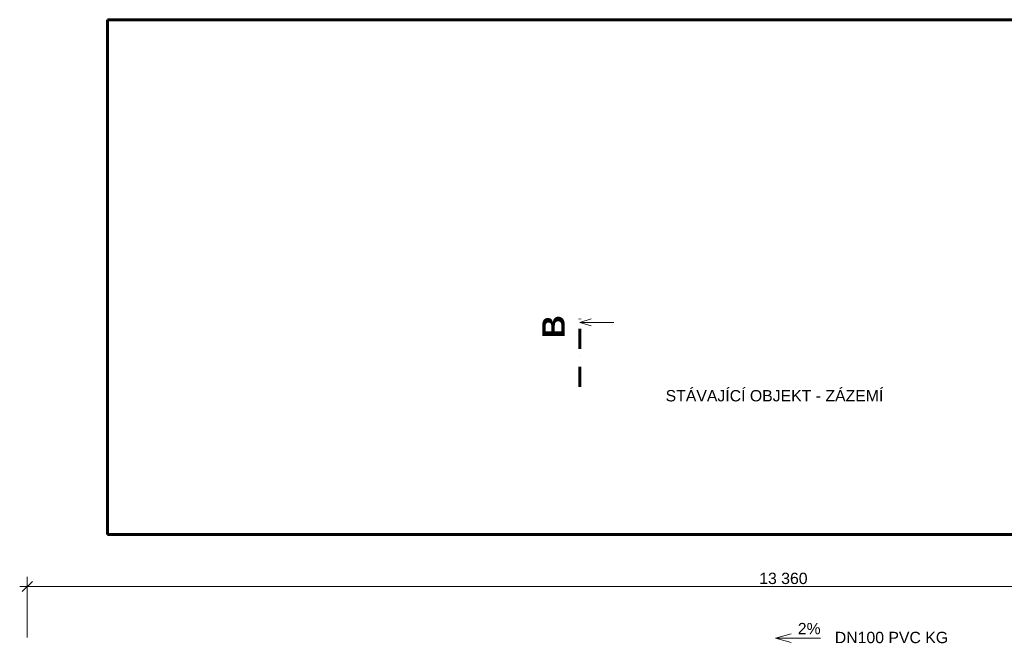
# Model space of a CAD drawing. Header units: millimetres. Extents: x 1793744 to 1819377, y -543298 to -528494.
# Tile 4 of 5: x 1799979 to 1808683, y -534042 to -528494. Entities that reach past the tile are written whole.
import ezdxf

# ---------------------------------------------------------------- set-up
doc = ezdxf.new("R2010")
doc.units = ezdxf.units.MM
doc.header["$MEASUREMENT"] = 0
doc.linetypes.add('ČÁRA ČERCHOVANÁ 3', pattern=[335.138881, 176.388884, -88.194442, 0, -70.555556])
for name, color, linetype in [('1 - ŘEZ HLAVNÍ.1', 7, 'Continuous'), ('2 - KÓTA NS.2D', 7, 'Continuous'), ('2 - TEXT HLAVNÍ UNIVERSÁL.2D', 7, 'Continuous'), ('2 - ČÁRA HLAVNÍ.2D', 7, 'Continuous'), ('Nové_2 - TEXT HLAVNÍ NS.2D', 7, 'Continuous')]:
    doc.layers.add(name, color=color, linetype=linetype)
doc.styles.add('GENEROVANÝ_STYL_1', font='Arial.ttf')
doc.styles.add('GENEROVANÝ_STYL_2', font='Arial Bold.ttf')
doc.dimstyles.new('GENEROVANÝ_STYL__3', dxfattribs={"dimtxt": 100, "dimasz": 85.5, "dimexe": 0.18, "dimexo": 450, "dimgap": 0, "dimtad": 1, "dimtih": 1, "dimtoh": 1, "dimdec": 0, "dimzin": 0, "dimdsep": 46, "dimtxsty": 'GENEROVANÝ_STYL_1', "dimblk": 'ARROWHEAD_6', "dimblk1": 'ARROWHEAD_6', "dimblk2": 'ARROWHEAD_6', "dimcen": 0.09, "dimclrd": 256, "dimclre": 256, "dimclrt": 256, "dimazin": 0, "dimtfac": 1, "dimtdec": 4, "dimtmove": 0, "dimatfit": 3, "dimfxl": 1, "dimtolj": 1, "dimtzin": 0, "dimarcsym": 0})

# ---------------------------------------------------------------- blocks, each defined once
blk = doc.blocks.new('Čára_3', base_point=(1807059.7, -533960.5))
at = {"layer": 'Nové_2 - TEXT HLAVNÍ NS.2D', "color": 5, "linetype": 'Continuous', "lineweight": 0, "true_color": 0x1c1cff}
for p, q in [((1806659.7, -533960.5), (1806799.7, -533923)), ((1807059.7, -533960.5), (1806659.7, -533960.5)), ((1806659.7, -533960.5), (1806799.7, -533998))]:
    blk.add_line(p, q, dxfattribs=at)
blk = doc.blocks.new('*D36', base_point=(1118812.4, -1697940.5))
at = {"layer": '2 - KÓTA NS.2D', "color": 96, "linetype": 'Continuous', "lineweight": 15, "true_color": 0x007d00}
for p, q in [((1800091.5, -533458.9), (1800001.5, -533548.9)), ((1813361.5, -533548.9), (1813451.5, -533458.9))]:
    blk.add_line(p, q, dxfattribs=at)
at = {"layer": '2 - KÓTA NS.2D', "color": 96, "linetype": 'Continuous', "lineweight": 0, "true_color": 0x007d00}
for p, q in [((1800046.5, -533953.9), (1800046.5, -533419.5)), ((1813406.5, -533953.9), (1813406.5, -533419.5)), ((1799979, -533503.9), (1800046.5, -533503.9)), ((1800046.5, -533503.9), (1813406.5, -533503.9)), ((1813406.5, -533503.9), (1813474, -533503.9))]:
    blk.add_line(p, q, dxfattribs=at)
at = {"layer": '2 - KÓTA NS.2D', "color": 96, "lineweight": 0, "true_color": 0x007d00, "insert": (1806516.8, -533483.9), "char_height": 100, "attachment_point": 7, "style": 'GENEROVANÝ_STYL_1'}
blk.add_mtext('\\A1;{\\pql;\\fArial|b0|i0|c0|p0;\\W1.000000;13\xa0360}', dxfattribs=at)
blk = doc.blocks.new('ARROWHEAD_6')
at = {"color": 0, "linetype": 'Continuous', "lineweight": 0}
for p, q in [((0, 0), (-1, 0)), ((-0.5, -0.5), (0.5, 0.5))]:
    blk.add_line(p, q, dxfattribs=at)
blk = doc.blocks.new('Řez_6', base_point=(1804931.7, -542997.7))
at = {"layer": '1 - ŘEZ HLAVNÍ.1', "color": 5, "linetype": 'ČÁRA ČERCHOVANÁ 3', "lineweight": 60, "true_color": 0x1c1cff}
for p, q in [((1804931.7, -531739.6), (1804931.7, -531139.6)), ((1804931.7, -542997.7), (1804931.7, -542397.7))]:
    blk.add_line(p, q, dxfattribs=at)
at = {"layer": '1 - ŘEZ HLAVNÍ.1', "color": 5, "linetype": 'Continuous', "lineweight": 0, "true_color": 0x1c1cff}
for p, q in [((1805031.7, -531139.6), (1804931.7, -531169.6)), ((1804931.7, -531169.6), (1805231.7, -531169.6)), ((1805031.7, -531199.6), (1804931.7, -531169.6)), ((1805031.7, -542937.7), (1804931.7, -542967.7)), ((1804931.7, -542967.7), (1805231.7, -542967.7)), ((1805031.7, -542997.7), (1804931.7, -542967.7))]:
    blk.add_line(p, q, dxfattribs=at)
at = {"layer": '1 - ŘEZ HLAVNÍ.1', "color": 5, "lineweight": 0, "true_color": 0x1c1cff, "char_height": 200, "rotation": 90, "style": 'GENEROVANÝ_STYL_2'}
for s, insert, attachment_point in [('\\A1;{\\pql;\\pt0;\\fArial|b1|i0|c0|p0;\\W1.000000;B}', (1804797.9, -531308.6), 7), ('\\A1;{\\pqr;\\pt0;\\fArial|b1|i0|c0|p0;\\W1.000000;B}', (1804797.9, -542828.7), 9)]:
    blk.add_mtext(s, dxfattribs=dict(at, insert=insert, attachment_point=attachment_point))

msp = doc.modelspace()

# ---------------------------------------------------------------- linework, layer by layer
at = {"layer": '2 - ČÁRA HLAVNÍ.2D', "color": 7, "linetype": 'Continuous', "lineweight": 60}
for p, q in [((1800756.5, -528494.2), (1812546.5, -528494.2)), ((1800756.5, -533044.2), (1800756.5, -528494.2)), ((1812546.5, -533044.2), (1800756.5, -533044.2))]:
    msp.add_line(p, q, dxfattribs=at)

# ---------------------------------------------------------------- block references
at = {"layer": '1 - ŘEZ HLAVNÍ.1', "color": 5, "lineweight": 60, "true_color": 0x1c1cff}
msp.add_blockref('Řez_6', (1804931.7, -542997.7), dxfattribs=at)
at = {"layer": 'Nové_2 - TEXT HLAVNÍ NS.2D', "color": 5, "linetype": 'Continuous', "lineweight": 0, "true_color": 0x1c1cff}
msp.add_blockref('Čára_3', (1807059.7, -533960.5), dxfattribs=at)

# ---------------------------------------------------------------- texts
at = {"layer": '2 - TEXT HLAVNÍ UNIVERSÁL.2D', "color": 5, "linetype": 'Continuous', "lineweight": 0, "true_color": 0x1c1cff, "insert": (1806651.5, -531768), "char_height": 100, "attachment_point": 2, "style": 'GENEROVANÝ_STYL_1'}
msp.add_mtext('\\A1;{\\pqc;\\fArial|b0|i0|c0|p0;\\W1.000000;STÁVAJÍCÍ OBJEKT - ZÁZEMÍ }', dxfattribs=at)
at = {"layer": 'Nové_2 - TEXT HLAVNÍ NS.2D', "color": 5, "linetype": 'Continuous', "lineweight": 0, "true_color": 0x1c1cff, "char_height": 100, "style": 'GENEROVANÝ_STYL_1'}
for s, insert, attachment_point in [('\\A1;{\\pqr;\\fArial|b0|i0|c0|p0;\\W1.000000;2%}', (1807059.7, -533826.2), 3), ('\\A1;{\\pql;\\fArial|b0|i0|c0|p0;\\W1.000000;DN100 PVC KG}', (1807185.1, -533904.8), 1)]:
    msp.add_mtext(s, dxfattribs=dict(at, insert=insert, attachment_point=attachment_point))

# ---------------------------------------------------------------- dimensions: what is measured, and where the dimension line sits
at = {"layer": '2 - KÓTA NS.2D', "color": 96, "linetype": 'Continuous', "lineweight": 0, "true_color": 0x007d00}
dim = msp.add_linear_dim(base=(1813406.5, -533503.9), p1=(1800046.5, -534644.2), p2=(1813406.5, -534644.2), dimstyle='GENEROVANÝ_STYL__3', dxfattribs=at)
dim.commit()
dim.dimension.update_dxf_attribs({"geometry": '*D36', "text_midpoint": (1806732.6, -533433.9), "dimtype": 160})

doc.saveas('drawing.dxf')
